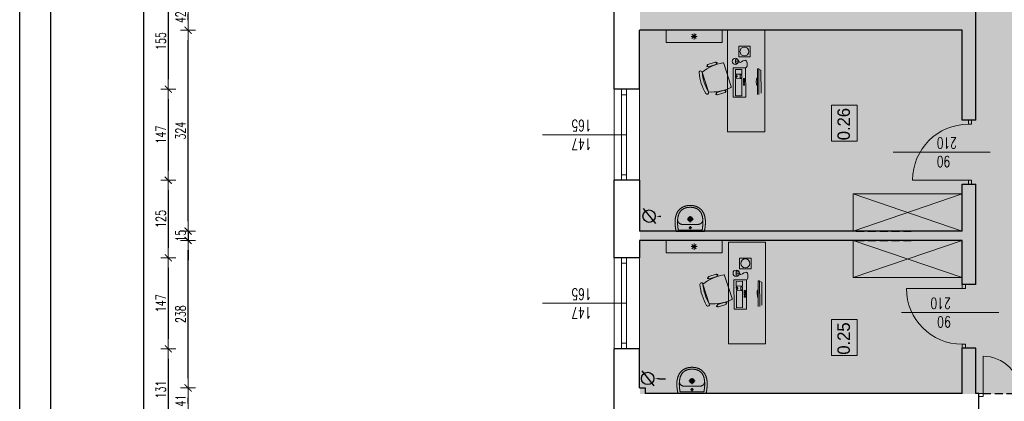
# Model space of a CAD drawing. Header units: millimetres. Extents: x -2948 to 78628, y 64669 to 215420.
# Tile 161 of 256: x 55144 to 56731, y 109740 to 110355. Entities that reach past the tile are written whole.
import ezdxf

# ---------------------------------------------------------------- set-up
doc = ezdxf.new("R2010")
doc.units = ezdxf.units.MM
doc.linetypes.add('HIDDEN', pattern=[9.525, 6.35, -3.175])
for name, color, linetype, lineweight in [('1_OPIS_OKNA', 60, 'Continuous', 13), ('a_meble', 240, 'Continuous', 5), ('meble', 3, 'Continuous', 5), ('NOWE SCIANY', 3, 'Continuous', 13), ('NOWE WYBURZENIA', 1, 'Continuous', 20), ('OPIS', 2, 'Continuous', 13), ('P_WYPOSAZENIE_SANITARNE', 4, 'Continuous', 5), ('pomiwszczenia', 95, 'Continuous', 20), ('POMOC', 1, 'Continuous', 13), ('SCIANY', 7, 'Continuous', 30), ('STOLARKA', 3, 'Continuous', 13), ('WYMIAR', 5, 'Continuous', 13), ('WYPOSAZENIE_SANITARNE', 122, 'Continuous', 5), ('ŚCIANY', 7, 'Continuous', 30)]:
    doc.layers.add(name, color=color, linetype=linetype, lineweight=lineweight)
doc.layers.add('FORMATKA', color=7, linetype='Continuous')
doc.layers.add('pomocnicza', color=4, linetype='Continuous')
doc.styles.add('style2', font='romans.shx', dxfattribs={"width": 0.7})
doc.dimstyles.new('100', dxfattribs={"dimscale": 80, "dimtxt": 0.2, "dimasz": 0.2, "dimexe": 1.25, "dimexo": 0.625, "dimgap": 0.05, "dimtad": 1, "dimdec": 0, "dimdsep": 46, "dimlunit": 6, "dimtxsty": 'style2', "dimblk1": 'TICK', "dimblk2": 'TICK', "dimsah": 1, "dimcen": 0.2, "dimse1": 1, "dimse2": 1, "dimclrd": 256, "dimclrt": 2, "dimadec": 0, "dimazin": 0, "dimtfac": 1, "dimtdec": 0, "dimtix": 1, "dimtmove": 1, "dimatfit": 0, "dimldrblk": 'DOTSMALL', "dimfxl": 1, "dimtolj": 1, "dimtzin": 0, "dimarcsym": 0})

# ---------------------------------------------------------------- blocks, each defined once
blk = doc.blocks.new('kom')
at = {"layer": 'a_meble'}
for points in [[(39.1, -14.9, -0.401573), (37.5, -14.2, -0.132972), (30.5, 21.9, -1), (28, 26.2, -0.112252), (61.8, 37, -1), (62.2, 32.1, 0.112252), (30.5, 21.9), (62.2, 32.1, -0.132972), (77.4, -1.4, -0.401573), (76.6, -2.9)], [(71.8, 23.3, 0.414214), (71, 21.7), (74.8, 9.8, 0.414214), (76.4, 9), (77.6, 9.4), (77.8, 8.5, -0.414214), (77.6, 8.1), (77.1, 7.9, -0.414214), (76.7, 8.1), (76.4, 9), (77.6, 9.4, 0.414214), (78.4, 11), (74.6, 22.9, 0.414214), (73, 23.7), (71.8, 23.3), (71.5, 24.2, -0.414214), (71.7, 24.6), (72.3, 24.8, -0.414214), (72.7, 24.6), (73, 23.7)], [(26.6, 8.9), (26.3, 9.8, -0.414214), (26.5, 10.1), (27.1, 10.3, -0.414214), (27.5, 10.1), (27.8, 9.2), (26.6, 8.9, 0.414214), (25.8, 7.3), (29.6, -4.6, 0.414214), (31.1, -5.4), (32.3, -5), (32.6, -5.9, -0.414214), (32.4, -6.3), (31.8, -6.5, -0.414214), (31.4, -6.3), (31.1, -5.4), (32.3, -5, 0.414214), (33.1, -3.5), (29.3, 8.4, 0.414214), (27.8, 9.2)], [(39, -57, -0.234116), (55, -56.9)]]:
    blk.add_lwpolyline(points, format="xyb", dxfattribs=at)
for points in [[(82.6, -68.8), (130, -68.8), (130, -8.8), (-34, -8.8), (-34, -68.8), (82.6, -68.8)], [(76.5, -2.7), (39, -14.7)], [(80.6, -26.5), (78.9, -27.3), (78.1, -29.1), (79.1, -31.4), (80.7, -33.6), (81.9, -37.8), (80.1, -39.5), (77.6, -40.3), (71.9, -40.3), (70, -39), (69.4, -36.6)], [(77.1, -25.5), (77, -21.5), (83, -21.4), (83.1, -25.3)], [(80.1, -26.4), (80, -21.4), (80.4, -26.4)], [(51.9, -36.4), (50, -36.4), (50, -34.5), (51.9, -34.5)], [(51.9, -34.5), (51.9, -36.4)], [(26.2, -57.1), (67.8, -56.9), (67.8, -59.1), (26.2, -59.3)], [(28.6, -62.8), (65.5, -62.6), (66.6, -59.2)]]:
    blk.add_lwpolyline(points, dxfattribs=at)
for points in [[(21.8, -18.1), (69.3, -17.8), (69.4, -37.8), (21.9, -38.1)], [(24.3, -21.8), (51.8, -21.7), (51.9, -31.7), (24.4, -31.8)], [(56.2, -22.9), (56.2, -24.2), (55, -24.2), (55, -22.9), (53.1, -22.9), (53.1, -21.7), (58.1, -21.6), (58.1, -22.9)], [(53.1, -31.7), (53.1, -29.2), (58.1, -29.1), (58.1, -31.6)], [(66.8, -21.6), (66.9, -31.6), (59.4, -31.6), (59.3, -21.6)], [(86.9, -45.4), (104.4, -45.4), (104.5, -26.8), (86.9, -26.8)], [(41.3, -34.5), (43.1, -34.5), (43.2, -36.4), (41.3, -36.4)], [(44.4, -36.4), (44.4, -34.5), (46.3, -34.5), (46.3, -36.4)], [(46.3, -34.5), (48.1, -34.5), (48.2, -36.4), (46.3, -36.4)], [(48.1, -34.5), (50, -34.5), (50, -36.4), (48.2, -36.4)]]:
    blk.add_lwpolyline(points, close=True, dxfattribs=at)
for centre, radius in [((80, -21.4), 5), ((95.7, -36.1), 7.23)]:
    blk.add_circle(centre, radius, dxfattribs=at)
blk = doc.blocks.new('A$C17BC5D8D')
at = {"layer": 'WYPOSAZENIE_SANITARNE'}
blk.add_line((3.8, -7.4), (3.8, -7.4), dxfattribs=at)
for points in [[(-2.2, 13.8), (-2.2, -8.9), (-2.2, -31.7), (-1.8, -31.8), (-1.3, -31.9), (-0.9, -32), (-0.5, -32), (0, -32.1), (0.4, -32.2), (0.8, -32.3), (1.3, -32.3), (1.7, -32.4), (2.2, -32.5), (2.6, -32.5), (3.1, -32.6), (3.5, -32.7), (3.9, -32.7), (4.4, -32.8), (4.8, -32.9), (5.3, -32.9), (5.7, -33), (6.1, -33), (6.6, -33.1), (7, -33.1), (7.4, -33.2), (7.8, -33.2), (8.2, -33.2), (8.7, -33.3), (9.1, -33.3), (9.5, -33.3), (9.9, -33.4), (10.4, -33.4), (10.8, -33.4), (11.2, -33.4), (11.6, -33.4), (12, -33.4), (12.5, -33.4), (12.9, -33.4), (13.3, -33.4), (13.7, -33.4), (14.2, -33.4), (14.6, -33.4), (15, -33.4), (15.4, -33.4), (15.9, -33.3), (16.3, -33.3), (16.7, -33.2), (17.1, -33.2), (17.5, -33.2), (18, -33.1), (18.4, -33.1), (18.8, -33), (19.2, -32.9), (19.6, -32.9), (20, -32.8), (20.5, -32.7), (20.9, -32.6), (21.3, -32.5), (21.7, -32.4), (22.1, -32.3), (22.5, -32.2), (22.9, -32.1), (23.3, -32), (23.7, -31.8), (24.1, -31.7), (24.5, -31.6), (24.9, -31.4), (25.3, -31.3), (25.7, -31.1), (26.1, -31), (26.5, -30.8), (26.9, -30.6), (26.9, -30.6), (27.3, -30.4), (27.7, -30.3), (28.1, -30.1), (28.5, -29.8), (28.9, -29.6), (29.2, -29.4), (29.6, -29.2), (30, -29), (30.3, -28.7), (30.7, -28.5), (31, -28.2), (31.4, -28), (31.7, -27.7), (32, -27.4), (32.3, -27.1), (32.7, -26.8), (33, -26.5), (33.3, -26.2), (33.6, -25.9), (33.9, -25.6), (34.2, -25.3), (34.4, -25), (34.7, -24.6), (35, -24.3), (35.3, -23.9), (35.5, -23.6), (35.8, -23.2), (36, -22.8), (36.3, -22.5), (36.5, -22.1), (36.7, -21.7), (36.9, -21.4), (37.1, -21), (37.3, -20.6), (37.5, -20.2), (37.7, -19.8), (37.8, -19.5), (38, -19.1), (38.1, -18.7), (38.3, -18.2), (38.4, -17.8), (38.6, -17.4), (38.7, -17), (38.8, -16.6), (38.9, -16.2), (39, -15.8), (39.1, -15.3), (39.2, -14.9), (39.3, -14.5), (39.3, -14), (39.4, -13.6), (39.5, -13.2), (39.5, -12.8), (39.6, -12.3), (39.6, -11.9), (39.7, -11.5), (39.7, -11), (39.7, -10.6), (39.8, -10.2), (39.8, -9.8), (39.8, -9.3), (39.8, -8.9), (39.8, -8.9), (39.8, -8.5), (39.8, -8.1), (39.8, -7.7), (39.7, -7.2), (39.7, -6.8), (39.7, -6.4), (39.6, -5.9), (39.6, -5.5), (39.5, -5.1), (39.5, -4.7), (39.4, -4.2), (39.3, -3.8), (39.3, -3.4), (39.2, -2.9), (39.1, -2.5), (39, -2.1), (38.9, -1.7), (38.8, -1.3), (38.7, -0.8), (38.6, -0.4), (38.4, 0), (38.3, 0.4), (38.1, 0.8), (38, 1.2), (37.8, 1.6), (37.7, 2), (37.5, 2.4), (37.3, 2.8), (37.1, 3.1), (36.9, 3.5), (36.7, 3.9), (36.5, 4.3), (36.3, 4.6), (36.3, 4.6), (36, 5), (35.8, 5.4), (35.5, 5.7), (35.3, 6.1), (35, 6.4), (34.7, 6.8), (34.4, 7.1), (34.2, 7.4), (33.9, 7.8), (33.6, 8.1), (33.3, 8.4), (33, 8.7), (32.7, 9), (32.3, 9.3), (32, 9.6), (31.7, 9.8), (31.4, 10.1), (31, 10.4), (30.7, 10.6), (30.3, 10.9), (30, 11.1), (29.6, 11.3), (29.2, 11.6), (28.9, 11.8), (28.5, 12), (28.1, 12.2), (27.7, 12.4), (27.3, 12.6), (26.9, 12.8), (26.9, 12.8), (26.5, 13), (26.1, 13.1), (25.7, 13.3), (25.3, 13.4), (24.9, 13.6), (24.5, 13.7), (24.1, 13.9), (23.7, 14), (23.3, 14.1), (22.9, 14.2), (22.5, 14.4), (22.1, 14.5), (21.7, 14.6), (21.3, 14.7), (20.9, 14.8), (20.5, 14.8), (20, 14.9), (19.6, 15), (19.2, 15.1), (18.8, 15.1), (18.4, 15.2), (18, 15.3), (17.5, 15.3), (17.1, 15.4), (16.7, 15.4), (16.3, 15.4), (15.9, 15.5), (15.4, 15.5), (15, 15.5), (14.6, 15.5), (14.2, 15.6), (13.7, 15.6), (13.3, 15.6), (12.9, 15.6), (12.5, 15.6), (12, 15.6), (11.6, 15.6), (11.2, 15.6), (10.8, 15.6), (10.4, 15.5), (9.9, 15.5), (9.5, 15.5), (9.1, 15.5), (8.7, 15.4), (8.2, 15.4), (7.8, 15.4), (7.4, 15.3), (7, 15.3), (6.6, 15.2), (6.6, 15.2), (6.1, 15.2), (5.7, 15.1), (5.3, 15.1), (4.8, 15), (4.4, 14.9), (3.9, 14.9), (3.5, 14.8), (3.1, 14.8), (2.6, 14.7), (2.2, 14.6), (1.7, 14.6), (1.3, 14.5), (0.8, 14.4), (0.4, 14.3), (0, 14.3), (-0.5, 14.2), (-0.9, 14.1), (-1.3, 14), (-1.8, 13.9)], [(36.8, -8.9), (36.8, -8.4), (36.8, -8), (36.8, -7.5), (36.7, -7), (36.7, -6.6), (36.7, -6.1), (36.6, -5.7), (36.6, -5.2), (36.5, -4.8), (36.4, -4.4), (36.4, -4), (36.3, -3.6), (36.2, -3.2), (36.1, -2.8), (36, -2.4), (35.9, -2), (35.8, -1.6), (35.7, -1.3), (35.6, -0.9), (35.5, -0.5), (35.3, -0.2), (35.2, 0.2), (35.1, 0.5), (34.9, 0.8), (34.8, 1.1), (34.6, 1.5), (34.5, 1.8), (34.3, 2.1), (34.1, 2.4), (33.9, 2.7), (33.8, 3), (33.6, 3.2), (33.4, 3.5), (33.2, 3.8), (33, 4.1), (32.8, 4.3), (32.6, 4.6), (32.4, 4.8), (32.2, 5.1), (32, 5.3), (31.7, 5.5), (31.5, 5.8), (31.3, 6), (31, 6.2), (30.8, 6.4), (30.6, 6.6), (30.3, 6.8), (30.1, 7), (29.8, 7.2), (29.5, 7.4), (29.3, 7.6), (29, 7.7), (28.8, 7.9), (28.5, 8.1), (28.2, 8.2), (27.9, 8.4), (27.7, 8.5), (27.4, 8.7), (27.1, 8.8), (26.8, 9), (26.5, 9.1), (26.2, 9.2), (25.9, 9.4), (25.6, 9.5), (25.3, 9.6), (25, 9.7), (24.7, 9.8), (24.4, 9.9), (24.1, 10), (23.8, 10.1), (23.4, 10.2), (23.1, 10.3), (22.8, 10.4), (22.5, 10.5), (22.2, 10.6), (21.8, 10.6), (21.5, 10.7), (21.2, 10.8), (20.8, 10.8), (20.5, 10.9), (20.2, 11), (19.8, 11), (19.5, 11.1), (19.2, 11.1), (18.8, 11.2), (18.5, 11.2), (18.1, 11.3), (17.8, 11.3), (17.5, 11.3), (17.1, 11.4), (16.8, 11.4), (16.4, 11.4), (16.1, 11.4), (15.7, 11.4), (15.4, 11.5), (15, 11.5), (14.7, 11.5), (14.3, 11.5), (14, 11.5), (13.6, 11.5), (13.3, 11.5), (12.9, 11.5), (12.6, 11.5), (12.2, 11.5), (11.9, 11.5), (11.5, 11.5), (11.2, 11.5), (10.8, 11.5), (10.5, 11.5), (10.1, 11.4), (9.8, 11.4), (9.4, 11.4), (9.1, 11.4), (8.7, 11.4), (8.4, 11.3), (8, 11.3), (7.7, 11.3), (7.3, 11.2), (7, 11.2), (6.6, 11.2), (6.3, 11.2), (5.9, 11.1), (5.6, 11.1), (5.3, 11), (4.9, 11), (4.6, 11), (4.3, 10.9), (3.9, 10.9), (3.6, 10.8), (3.3, 10.8), (2.9, 10.8), (2.6, 10.7), (2.3, 10.7), (2, 10.6), (1.6, 10.6), (1.3, 10.5), (1.3, 10.5), (0.8, 10.3), (0.4, 10), (0.1, 9.5), (0, 8.9), (0, -8.9), (0, -26.8), (0.1, -27.4), (0.4, -27.8), (0.8, -28.2), (1.3, -28.4), (1.6, -28.4), (2, -28.5), (2.3, -28.5), (2.6, -28.6), (2.9, -28.6), (3.3, -28.7), (3.6, -28.7), (3.9, -28.7), (4.3, -28.8), (4.6, -28.8), (4.9, -28.9), (5.3, -28.9), (5.6, -28.9), (5.9, -29), (6.3, -29), (6.6, -29), (7, -29.1), (7.3, -29.1), (7.7, -29.1), (8, -29.2), (8.4, -29.2), (8.7, -29.2), (9.1, -29.2), (9.4, -29.3), (9.8, -29.3), (10.1, -29.3), (10.5, -29.3), (10.8, -29.3), (11.2, -29.3), (11.5, -29.3), (11.9, -29.4), (12.2, -29.4), (12.6, -29.4), (12.9, -29.4), (13.3, -29.4), (13.6, -29.4), (14, -29.4), (14.3, -29.4), (14.7, -29.3), (15, -29.3), (15.4, -29.3), (15.7, -29.3), (16.1, -29.3), (16.4, -29.3), (16.8, -29.2), (17.1, -29.2), (17.5, -29.2), (17.8, -29.1), (18.1, -29.1), (18.5, -29.1), (18.8, -29), (19.2, -29), (19.5, -28.9), (19.8, -28.9), (20.2, -28.8), (20.5, -28.8), (20.8, -28.7), (21.2, -28.6), (21.5, -28.6), (21.8, -28.5), (22.2, -28.4), (22.5, -28.3), (22.8, -28.3), (23.1, -28.2), (23.4, -28.1), (23.8, -28), (24.1, -27.9), (24.4, -27.8), (24.7, -27.7), (25, -27.6), (25.3, -27.5), (25.6, -27.3), (25.9, -27.2), (26.2, -27.1), (26.5, -27), (26.8, -26.8), (27.1, -26.7), (27.4, -26.5), (27.7, -26.4), (27.9, -26.2), (28.2, -26.1), (28.5, -25.9), (28.8, -25.8), (29, -25.6), (29.3, -25.4), (29.5, -25.2), (29.8, -25), (30.1, -24.9), (30.3, -24.7), (30.6, -24.5), (30.8, -24.3), (31, -24), (31.3, -23.8), (31.5, -23.6), (31.7, -23.4), (32, -23.1), (32.2, -22.9), (32.4, -22.7), (32.6, -22.4), (32.8, -22.2), (33, -21.9), (33.2, -21.6), (33.4, -21.4), (33.6, -21.1), (33.8, -20.8), (33.9, -20.5), (34.1, -20.2), (34.3, -19.9), (34.5, -19.6), (34.6, -19.3), (34.8, -19), (34.9, -18.7), (35.1, -18.3), (35.2, -18), (35.3, -17.7), (35.5, -17.3), (35.6, -17), (35.7, -16.6), (35.8, -16.2), (35.9, -15.9), (36, -15.5), (36.1, -15.1), (36.2, -14.7), (36.3, -14.3), (36.4, -13.9), (36.4, -13.5), (36.5, -13), (36.6, -12.6), (36.6, -12.2), (36.7, -11.7), (36.7, -11.3), (36.7, -10.8), (36.8, -10.4), (36.8, -9.9), (36.8, -9.4), (36.8, -8.9)], [(3.8, -7.4), (3.8, -7.4), (3.8, -7.4), (3.8, -7.4), (3.7, -7.4), (3.7, -7.4), (3.7, -7.4), (3.7, -7.4), (3.6, -7.4), (3.6, -7.4), (3.6, -7.4), (3.6, -7.4), (3.6, -7.4), (3.5, -7.5), (3.5, -7.5), (3.5, -7.5), (3.5, -7.5), (3.5, -7.5), (3.4, -7.5), (3.4, -7.5), (3.4, -7.5), (3.4, -7.5), (3.4, -7.5), (3.3, -7.5), (3.3, -7.5), (3.3, -7.5), (3.3, -7.5), (3.3, -7.5), (3.2, -7.5), (3.2, -7.6), (3.2, -7.6), (3.2, -7.6), (3.2, -7.6), (3.1, -7.6), (3.1, -7.6), (3.1, -7.6), (3.1, -7.6), (3.1, -7.6), (3, -7.6), (3, -7.6), (3, -7.7), (3, -7.7), (3, -7.7), (3, -7.7), (2.9, -7.7), (2.9, -7.7), (2.9, -7.7), (2.9, -7.7), (2.9, -7.8), (2.9, -7.8), (2.8, -7.8), (2.8, -7.8), (2.8, -7.8), (2.8, -7.8), (2.8, -7.8), (2.8, -7.9), (2.7, -7.9), (2.7, -7.9), (2.7, -7.9), (2.7, -7.9), (2.7, -7.9), (2.7, -8), (2.7, -8), (2.6, -8), (2.6, -8), (2.6, -8), (2.6, -8), (2.6, -8.1), (2.6, -8.1), (2.6, -8.1), (2.6, -8.1), (2.5, -8.1), (2.5, -8.1), (2.5, -8.2), (2.5, -8.2), (2.5, -8.2), (2.5, -8.2), (2.5, -8.2), (2.5, -8.2), (2.5, -8.3), (2.5, -8.3), (2.4, -8.3), (2.4, -8.3), (2.4, -8.3), (2.4, -8.4), (2.4, -8.4), (2.4, -8.4), (2.4, -8.4), (2.4, -8.4), (2.4, -8.5), (2.4, -8.5), (2.4, -8.5), (2.4, -8.5), (2.4, -8.5), (2.4, -8.6), (2.3, -8.6), (2.3, -8.6), (2.3, -8.6), (2.3, -8.7), (2.3, -8.7), (2.3, -8.7), (2.3, -8.7), (2.3, -8.7), (2.3, -8.8), (2.3, -8.8), (2.3, -8.8), (2.3, -8.8), (2.3, -8.8), (2.3, -8.9), (2.3, -8.9), (2.3, -8.9), (2.3, -8.9), (2.3, -8.9), (2.3, -9), (2.3, -9), (2.3, -9), (2.3, -9), (2.3, -9.1), (2.3, -9.1), (2.3, -9.1), (2.3, -9.1), (2.3, -9.1), (2.3, -9.2), (2.3, -9.2), (2.3, -9.2), (2.3, -9.2), (2.3, -9.2), (2.3, -9.3), (2.4, -9.3), (2.4, -9.3), (2.4, -9.3), (2.4, -9.3), (2.4, -9.4), (2.4, -9.4), (2.4, -9.4), (2.4, -9.4), (2.4, -9.4), (2.4, -9.5), (2.4, -9.5), (2.4, -9.5), (2.4, -9.5), (2.4, -9.5), (2.5, -9.6), (2.5, -9.6), (2.5, -9.6), (2.5, -9.6), (2.5, -9.6), (2.5, -9.7), (2.5, -9.7), (2.5, -9.7), (2.5, -9.7), (2.5, -9.7), (2.6, -9.7), (2.6, -9.8), (2.6, -9.8), (2.6, -9.8), (2.6, -9.8), (2.6, -9.8), (2.6, -9.9), (2.6, -9.9), (2.7, -9.9), (2.7, -9.9), (2.7, -9.9), (2.7, -9.9), (2.7, -9.9), (2.7, -10), (2.7, -10), (2.8, -10), (2.8, -10), (2.8, -10), (2.8, -10), (2.8, -10.1), (2.8, -10.1), (2.9, -10.1), (2.9, -10.1), (2.9, -10.1), (2.9, -10.1), (2.9, -10.1), (2.9, -10.1), (3, -10.2), (3, -10.2), (3, -10.2), (3, -10.2), (3, -10.2), (3, -10.2), (3.1, -10.2), (3.1, -10.2), (3.1, -10.2), (3.1, -10.3), (3.1, -10.3), (3.2, -10.3), (3.2, -10.3), (3.2, -10.3), (3.2, -10.3), (3.2, -10.3), (3.3, -10.3), (3.3, -10.3), (3.3, -10.3), (3.3, -10.3), (3.3, -10.3), (3.4, -10.4), (3.4, -10.4), (3.4, -10.4), (3.4, -10.4), (3.4, -10.4), (3.5, -10.4), (3.5, -10.4), (3.5, -10.4), (3.5, -10.4), (3.5, -10.4), (3.6, -10.4), (3.6, -10.4), (3.6, -10.4), (3.6, -10.4), (3.6, -10.4), (3.7, -10.4), (3.7, -10.4), (3.7, -10.4), (3.7, -10.4), (3.7, -10.4), (3.8, -10.4), (3.8, -10.4), (3.8, -10.4), (3.8, -10.4), (3.9, -10.4), (3.9, -10.4), (3.9, -10.4), (3.9, -10.4), (3.9, -10.4), (4, -10.4), (4, -10.4), (4, -10.4), (4, -10.4), (4, -10.4), (4.1, -10.4), (4.1, -10.4), (4.1, -10.4), (4.1, -10.4), (4.1, -10.4), (4.2, -10.4), (4.2, -10.4), (4.2, -10.4), (4.2, -10.4), (4.2, -10.4), (4.3, -10.4), (4.3, -10.3), (4.3, -10.3), (4.3, -10.3), (4.3, -10.3), (4.4, -10.3), (4.4, -10.3), (4.4, -10.3), (4.4, -10.3), (4.4, -10.3), (4.5, -10.3), (4.5, -10.3), (4.5, -10.3), (4.5, -10.2), (4.5, -10.2), (4.6, -10.2), (4.6, -10.2), (4.6, -10.2), (4.6, -10.2), (4.6, -10.2), (4.7, -10.2), (4.7, -10.2), (4.7, -10.1), (4.7, -10.1), (4.7, -10.1), (4.7, -10.1), (4.8, -10.1), (4.8, -10.1), (4.8, -10.1), (4.8, -10.1), (4.8, -10), (4.8, -10), (4.8, -10), (4.9, -10), (4.9, -10), (4.9, -10), (4.9, -10), (4.9, -9.9), (4.9, -9.9), (5, -9.9), (5, -9.9), (5, -9.9), (5, -9.9), (5, -9.8), (5, -9.8), (5, -9.8), (5, -9.8), (5.1, -9.8), (5.1, -9.8), (5.1, -9.7), (5.1, -9.7), (5.1, -9.7), (5.1, -9.7), (5.1, -9.7), (5.1, -9.6), (5.1, -9.6), (5.2, -9.6), (5.2, -9.6), (5.2, -9.6), (5.2, -9.5), (5.2, -9.5), (5.2, -9.5), (5.2, -9.5), (5.2, -9.5), (5.2, -9.4), (5.2, -9.4), (5.2, -9.4), (5.2, -9.4), (5.2, -9.4), (5.3, -9.3), (5.3, -9.3), (5.3, -9.3), (5.3, -9.3), (5.3, -9.3), (5.3, -9.2), (5.3, -9.2), (5.3, -9.2), (5.3, -9.2), (5.3, -9.2), (5.3, -9.1), (5.3, -9.1), (5.3, -9.1), (5.3, -9.1), (5.3, -9.1), (5.3, -9), (5.3, -9), (5.3, -9), (5.3, -9), (5.3, -8.9), (5.3, -8.9), (5.3, -8.9), (5.3, -8.9), (5.3, -8.9), (5.3, -8.8), (5.3, -8.8), (5.3, -8.8), (5.3, -8.8), (5.3, -8.8), (5.3, -8.7), (5.3, -8.7), (5.3, -8.7), (5.3, -8.7), (5.3, -8.7), (5.3, -8.6), (5.3, -8.6), (5.3, -8.6), (5.3, -8.6), (5.3, -8.6), (5.3, -8.5), (5.3, -8.5), (5.2, -8.5), (5.2, -8.5), (5.2, -8.4), (5.2, -8.4), (5.2, -8.4), (5.2, -8.4), (5.2, -8.4), (5.2, -8.3), (5.2, -8.3), (5.2, -8.3), (5.2, -8.3), (5.2, -8.3), (5.2, -8.3), (5.1, -8.2), (5.1, -8.2), (5.1, -8.2), (5.1, -8.2), (5.1, -8.2), (5.1, -8.1), (5.1, -8.1), (5.1, -8.1), (5.1, -8.1), (5, -8.1), (5, -8.1), (5, -8), (5, -8), (5, -8), (5, -8), (5, -8), (5, -8), (4.9, -7.9), (4.9, -7.9), (4.9, -7.9), (4.9, -7.9), (4.9, -7.9), (4.9, -7.9), (4.9, -7.8), (4.8, -7.8), (4.8, -7.8), (4.8, -7.8), (4.8, -7.8), (4.8, -7.8), (4.8, -7.8), (4.7, -7.7), (4.7, -7.7), (4.7, -7.7), (4.7, -7.7), (4.7, -7.7), (4.7, -7.7), (4.6, -7.7), (4.6, -7.7), (4.6, -7.7), (4.6, -7.6), (4.6, -7.6), (4.5, -7.6), (4.5, -7.6), (4.5, -7.6), (4.5, -7.6), (4.5, -7.6), (4.5, -7.6), (4.4, -7.6), (4.4, -7.6), (4.4, -7.5), (4.4, -7.5), (4.4, -7.5), (4.3, -7.5), (4.3, -7.5), (4.3, -7.5), (4.3, -7.5), (4.3, -7.5), (4.2, -7.5), (4.2, -7.5), (4.2, -7.5), (4.2, -7.5), (4.2, -7.5), (4.1, -7.5), (4.1, -7.5), (4.1, -7.5), (4.1, -7.4), (4, -7.4), (4, -7.4), (4, -7.4), (4, -7.4), (4, -7.4), (3.9, -7.4), (3.9, -7.4), (3.9, -7.4), (3.9, -7.4), (3.9, -7.4), (3.8, -7.4), (3.8, -7.4)], [(17.9, -5.3), (18.2, -5.3), (18.6, -5.4), (18.9, -5.4), (19.2, -5.5), (19.5, -5.7), (19.7, -5.8), (20, -5.9), (20.2, -6.1), (20.4, -6.3), (20.6, -6.5), (20.8, -6.7), (20.9, -7), (21.1, -7.2), (21.2, -7.4), (21.3, -7.7), (21.3, -8), (21.4, -8.2), (21.4, -8.5), (21.5, -8.8), (21.5, -9.1), (21.4, -9.3), (21.4, -9.6), (21.3, -9.9), (21.3, -10.2), (21.2, -10.4), (21.1, -10.7), (20.9, -10.9), (20.8, -11.1), (20.6, -11.3), (20.4, -11.6), (20.2, -11.7), (20, -11.9), (19.7, -12.1), (19.5, -12.2), (19.2, -12.3), (18.9, -12.4), (18.6, -12.5), (18.2, -12.5), (17.9, -12.5), (17.5, -12.5), (17.2, -12.5), (16.8, -12.4), (16.5, -12.3), (16.3, -12.2), (16, -12.1), (15.7, -11.9), (15.5, -11.7), (15.3, -11.6), (15.1, -11.3), (14.9, -11.1), (14.8, -10.9), (14.7, -10.7), (14.5, -10.4), (14.5, -10.2), (14.4, -9.9), (14.3, -9.6), (14.3, -9.3), (14.3, -9.1), (14.3, -8.8), (14.3, -8.5), (14.3, -8.2), (14.4, -8), (14.5, -7.7), (14.5, -7.4), (14.7, -7.2), (14.8, -7), (14.9, -6.7), (15.1, -6.5), (15.3, -6.3), (15.5, -6.1), (15.7, -5.9), (16, -5.8), (16.3, -5.7), (16.5, -5.5), (16.8, -5.4), (17.2, -5.4), (17.5, -5.3), (17.9, -5.3)], [(17.9, -6.6), (18.2, -6.6), (18.6, -6.7), (18.9, -6.8), (19.1, -7), (19.4, -7.1), (19.6, -7.3), (19.8, -7.6), (19.9, -7.8), (20, -8.1), (20.1, -8.4), (20.1, -8.6), (20.2, -8.9), (20.1, -9.2), (20.1, -9.5), (20, -9.8), (19.9, -10), (19.8, -10.3), (19.6, -10.5), (19.4, -10.7), (19.1, -10.9), (18.9, -11), (18.6, -11.1), (18.2, -11.2), (17.9, -11.2), (17.5, -11.2), (17.2, -11.1), (16.9, -11), (16.6, -10.9), (16.3, -10.7), (16.1, -10.5), (16, -10.3), (15.8, -10), (15.7, -9.8), (15.6, -9.5), (15.6, -9.2), (15.6, -8.9), (15.6, -8.6), (15.6, -8.4), (15.7, -8.1), (15.8, -7.8), (16, -7.6), (16.1, -7.3), (16.3, -7.1), (16.6, -7), (16.9, -6.8), (17.2, -6.7), (17.5, -6.6), (17.9, -6.6)]]:
    blk.add_lwpolyline(points, close=True, dxfattribs=at)
for points in [[(16.9, 11.4), (16.6, 11.4), (16.3, 11.4), (15.9, 11.4), (15.6, 11.3), (15.3, 11.3), (14.9, 11.2), (14.6, 11.1), (14.3, 11), (13.9, 10.9), (13.6, 10.7), (13.3, 10.5), (12.9, 10.3), (12.6, 10.1), (12.3, 9.9), (12, 9.6), (11.7, 9.4), (11.4, 9.1), (11.1, 8.8), (10.9, 8.5), (10.6, 8.2), (10.4, 7.8), (10.2, 7.4), (10, 7.1), (9.8, 6.7), (9.7, 6.3), (9.5, 5.8), (9.4, 5.4), (9.4, 4.9), (9.3, 4.5), (9.3, 4)], [(9.3, 4), (9.3, -8.9), (9.3, -21.8)], [(6.3, -8.9), (1.5, -8.9)], [(3.8, -11.4), (3.8, -6.5)], [(22.5, -8.9), (12.5, -8.9)], [(17.9, -3.8), (17.9, -14)], [(9.3, -21.8), (9.3, -22.3), (9.4, -22.8), (9.4, -23.2), (9.5, -23.7), (9.7, -24.1), (9.8, -24.5), (10, -24.9), (10.2, -25.3), (10.4, -25.7), (10.6, -26), (10.9, -26.3), (11.1, -26.7), (11.4, -27), (11.7, -27.2), (12, -27.5), (12.3, -27.7), (12.6, -28), (12.9, -28.2), (13.3, -28.4), (13.6, -28.5), (13.9, -28.7), (14.3, -28.8), (14.6, -29), (14.9, -29.1), (15.3, -29.1), (15.6, -29.2), (15.9, -29.2), (16.3, -29.2), (16.6, -29.2), (16.9, -29.2)]]:
    blk.add_lwpolyline(points, dxfattribs=at)
blk = doc.blocks.new('TICK')
at = {"color": 5}
for p, q in [((-1, 0), (1, 0)), ((0, -0.75), (0, 0.75))]:
    blk.add_line(p, q, dxfattribs=at)
at = {"const_width": 0.1}
blk.add_lwpolyline([(-0.354, -0.354), (0.354, 0.354)], dxfattribs=at)
blk = doc.blocks.new('*D1442')
at = {"layer": 'Defpoints', "color": 0, "ltscale": 2, "transparency": 16777216}
for p in [(56070.6, 110398.3), (55383.6, 110243.3), (56070.6, 110243.3)]:
    blk.add_point(p, dxfattribs=at)
at = {"layer": 'WYMIAR', "lineweight": -2, "ltscale": 2, "transparency": 16777216}
blk.add_line((55383.6, 110382.3), (55383.6, 110259.3), dxfattribs=at)
at = {"layer": 'WYMIAR', "lineweight": -2, "ltscale": 2, "transparency": 16777216, "xscale": 16, "yscale": 16, "zscale": 16}
for p, rotation in [((55383.6, 110398.3), 90), ((55383.6, 110243.3), 270)]:
    blk.add_blockref('TICK', p, dxfattribs=dict(at, rotation=rotation))
at = {"layer": 'WYMIAR', "color": 2, "ltscale": 2, "transparency": 16777216, "insert": (55371.6, 110320.8), "char_height": 16, "attachment_point": 5, "rotation": 90, "style": 'style2'}
blk.add_mtext('\\A1;155', dxfattribs=at)
blk = doc.blocks.new('_DotSmall')
at = {"layer": 'OPIS', "color": 0, "const_width": 0.5}
blk.add_lwpolyline([(-0.0625, 0, 1), (0.0625, 0, 1)], format="xyb", close=True, dxfattribs=at)
blk = doc.blocks.new('*D1443')
at = {"layer": 'Defpoints', "color": 0, "ltscale": 2, "transparency": 16777216}
for p in [(56070.6, 110243.3), (55383.6, 110096.3), (56070.6, 110096.3)]:
    blk.add_point(p, dxfattribs=at)
at = {"layer": 'WYMIAR', "lineweight": -2, "ltscale": 2, "transparency": 16777216}
blk.add_line((55383.6, 110227.3), (55383.6, 110112.3), dxfattribs=at)
at = {"layer": 'WYMIAR', "lineweight": -2, "ltscale": 2, "transparency": 16777216, "xscale": 16, "yscale": 16, "zscale": 16}
for p, rotation in [((55383.6, 110243.3), 90), ((55383.6, 110096.3), 270)]:
    blk.add_blockref('TICK', p, dxfattribs=dict(at, rotation=rotation))
at = {"layer": 'WYMIAR', "color": 2, "ltscale": 2, "transparency": 16777216, "insert": (55371.6, 110169.8), "char_height": 16, "attachment_point": 5, "rotation": 90, "style": 'style2'}
blk.add_mtext('\\A1;147', dxfattribs=at)
blk = doc.blocks.new('*D1444')
at = {"layer": 'Defpoints', "color": 0, "ltscale": 2, "transparency": 16777216}
for p in [(56070.6, 110096.3), (55383.6, 109971.3), (56067.6, 109971.3)]:
    blk.add_point(p, dxfattribs=at)
at = {"layer": 'WYMIAR', "lineweight": -2, "ltscale": 2, "transparency": 16777216}
blk.add_line((55383.6, 110080.3), (55383.6, 109987.3), dxfattribs=at)
at = {"layer": 'WYMIAR', "lineweight": -2, "ltscale": 2, "transparency": 16777216, "xscale": 16, "yscale": 16, "zscale": 16}
for p, rotation in [((55383.6, 110096.3), 90), ((55383.6, 109971.3), 270)]:
    blk.add_blockref('TICK', p, dxfattribs=dict(at, rotation=rotation))
at = {"layer": 'WYMIAR', "color": 2, "ltscale": 2, "transparency": 16777216, "insert": (55371.6, 110033.8), "char_height": 16, "attachment_point": 5, "rotation": 90, "style": 'style2'}
blk.add_mtext('\\A1;125', dxfattribs=at)
blk = doc.blocks.new('*D1445')
at = {"layer": 'Defpoints', "color": 0, "ltscale": 2, "transparency": 16777216}
for p in [(56067.6, 109971.3), (55383.6, 109824.3), (56063.2, 109824.3)]:
    blk.add_point(p, dxfattribs=at)
at = {"layer": 'WYMIAR', "lineweight": -2, "ltscale": 2, "transparency": 16777216}
blk.add_line((55383.6, 109955.3), (55383.6, 109840.3), dxfattribs=at)
at = {"layer": 'WYMIAR', "lineweight": -2, "ltscale": 2, "transparency": 16777216, "xscale": 16, "yscale": 16, "zscale": 16}
for p, rotation in [((55383.6, 109971.3), 90), ((55383.6, 109824.3), 270)]:
    blk.add_blockref('TICK', p, dxfattribs=dict(at, rotation=rotation))
at = {"layer": 'WYMIAR', "color": 2, "ltscale": 2, "transparency": 16777216, "insert": (55371.6, 109897.8), "char_height": 16, "attachment_point": 5, "rotation": 90, "style": 'style2'}
blk.add_mtext('\\A1;147', dxfattribs=at)
blk = doc.blocks.new('*D1446')
at = {"layer": 'Defpoints', "color": 0, "ltscale": 2, "transparency": 16777216}
for p in [(56063.2, 109824.3), (55383.6, 109693.3), (56043.1, 109693.3)]:
    blk.add_point(p, dxfattribs=at)
at = {"layer": 'WYMIAR', "lineweight": -2, "ltscale": 2, "transparency": 16777216}
blk.add_line((55383.6, 109808.3), (55383.6, 109709.3), dxfattribs=at)
at = {"layer": 'WYMIAR', "lineweight": -2, "ltscale": 2, "transparency": 16777216, "xscale": 16, "yscale": 16, "zscale": 16}
for p, rotation in [((55383.6, 109824.3), 90), ((55383.6, 109693.3), 270)]:
    blk.add_blockref('TICK', p, dxfattribs=dict(at, rotation=rotation))
at = {"layer": 'WYMIAR', "color": 2, "ltscale": 2, "transparency": 16777216, "insert": (55371.6, 109758.8), "char_height": 16, "attachment_point": 5, "rotation": 90, "style": 'style2'}
blk.add_mtext('\\A1;131', dxfattribs=at)
blk = doc.blocks.new('*D1582')
at = {"layer": 'Defpoints', "color": 0, "ltscale": 2, "transparency": 16777216}
for p in [(55344.4, 110970.3), (56086.3, 110970.3), (56086.4, 101303.3)]:
    blk.add_point(p, dxfattribs=at)
at = {"layer": 'WYMIAR', "lineweight": -2, "ltscale": 2, "transparency": 16777216}
blk.add_line((55344.4, 101319.3), (55344.4, 110954.3), dxfattribs=at)
at = {"layer": 'WYMIAR', "lineweight": -2, "ltscale": 2, "transparency": 16777216, "xscale": 16, "yscale": 16, "zscale": 16}
for p, rotation in [((55344.4, 110970.3), 90.00020786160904), ((55344.4, 101303.3), 270.0002078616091)]:
    blk.add_blockref('TICK', p, dxfattribs=dict(at, rotation=rotation))
at = {"layer": 'WYMIAR', "color": 2, "ltscale": 2, "transparency": 16777216, "insert": (55331.9, 106136.8), "char_height": 16, "attachment_point": 5, "rotation": 90.0002, "style": 'style2'}
blk.add_mtext('\\A1;9\xa0667', dxfattribs=at)
blk = doc.blocks.new('*D1499')
at = {"layer": 'Defpoints', "color": 0, "ltscale": 2, "transparency": 16777216}
for p in [(55415.5, 109761.3), (56153.7, 109761.3), (56153.7, 109720.3)]:
    blk.add_point(p, dxfattribs=at)
at = {"layer": 'WYMIAR', "lineweight": -2, "ltscale": 2, "transparency": 16777216}
blk.add_line((55415.5, 109736.3), (55415.5, 109745.3), dxfattribs=at)
at = {"layer": 'WYMIAR', "lineweight": -2, "ltscale": 2, "transparency": 16777216, "xscale": 16, "yscale": 16, "zscale": 16}
for p, rotation in [((55415.5, 109761.3), 90), ((55415.5, 109720.3), 270)]:
    blk.add_blockref('TICK', p, dxfattribs=dict(at, rotation=rotation))
at = {"layer": 'WYMIAR', "color": 2, "ltscale": 2, "transparency": 16777216, "insert": (55403.5, 109740.8), "char_height": 16, "attachment_point": 5, "rotation": 90, "style": 'style2'}
blk.add_mtext('\\A1;41', dxfattribs=at)
blk = doc.blocks.new('*D1500')
at = {"layer": 'Defpoints', "color": 0, "ltscale": 2, "transparency": 16777216}
for p in [(55415.5, 109999.3), (56152.4, 109999.3), (56152.4, 109761.3)]:
    blk.add_point(p, dxfattribs=at)
at = {"layer": 'WYMIAR', "lineweight": -2, "ltscale": 2, "transparency": 16777216}
blk.add_line((55415.5, 109777.3), (55415.5, 109983.3), dxfattribs=at)
at = {"layer": 'WYMIAR', "lineweight": -2, "ltscale": 2, "transparency": 16777216, "xscale": 16, "yscale": 16, "zscale": 16}
for p, rotation in [((55415.5, 109999.3), 90), ((55415.5, 109761.3), 270)]:
    blk.add_blockref('TICK', p, dxfattribs=dict(at, rotation=rotation))
at = {"layer": 'WYMIAR', "color": 2, "ltscale": 2, "transparency": 16777216, "insert": (55403.5, 109880.3), "char_height": 16, "attachment_point": 5, "rotation": 90, "style": 'style2'}
blk.add_mtext('\\A1;238', dxfattribs=at)
blk = doc.blocks.new('*D1501')
at = {"layer": 'Defpoints', "color": 0, "ltscale": 2, "transparency": 16777216}
for p in [(56153.7, 110014.3), (55415.5, 109999.3), (56153.7, 109999.3)]:
    blk.add_point(p, dxfattribs=at)
at = {"layer": 'WYMIAR', "lineweight": -2, "ltscale": 2, "transparency": 16777216}
for p, q in [((55415.5, 110030.3), (55415.5, 110046.3)), ((55415.5, 110014.3), (55415.5, 109999.3)), ((55415.5, 109983.3), (55415.5, 109967.3))]:
    blk.add_line(p, q, dxfattribs=at)
at = {"layer": 'WYMIAR', "lineweight": -2, "ltscale": 2, "transparency": 16777216, "xscale": 16, "yscale": 16, "zscale": 16}
for p, rotation in [((55415.5, 110014.3), 270), ((55415.5, 109999.3), 90)]:
    blk.add_blockref('TICK', p, dxfattribs=dict(at, rotation=rotation))
at = {"layer": 'WYMIAR', "color": 2, "ltscale": 2, "transparency": 16777216, "insert": (55403.5, 110006.8), "char_height": 16, "attachment_point": 5, "rotation": 90, "style": 'style2'}
blk.add_mtext('\\A1;15', dxfattribs=at)
blk = doc.blocks.new('*D1502')
at = {"layer": 'Defpoints', "color": 0, "ltscale": 2, "transparency": 16777216}
for p in [(55415.5, 110338.3), (56153.7, 110338.3), (56153.7, 110014.3)]:
    blk.add_point(p, dxfattribs=at)
at = {"layer": 'WYMIAR', "lineweight": -2, "ltscale": 2, "transparency": 16777216}
blk.add_line((55415.5, 110030.3), (55415.5, 110322.3), dxfattribs=at)
at = {"layer": 'WYMIAR', "lineweight": -2, "ltscale": 2, "transparency": 16777216, "xscale": 16, "yscale": 16, "zscale": 16}
for p, rotation in [((55415.5, 110338.3), 90), ((55415.5, 110014.3), 270)]:
    blk.add_blockref('TICK', p, dxfattribs=dict(at, rotation=rotation))
at = {"layer": 'WYMIAR', "color": 2, "ltscale": 2, "transparency": 16777216, "insert": (55403.5, 110176.3), "char_height": 16, "attachment_point": 5, "rotation": 90, "style": 'style2'}
blk.add_mtext('\\A1;324', dxfattribs=at)
blk = doc.blocks.new('*D1503')
at = {"layer": 'Defpoints', "color": 0, "ltscale": 2, "transparency": 16777216}
for p in [(55415.5, 110380.3), (56153.7, 110380.3), (56153.7, 110338.3)]:
    blk.add_point(p, dxfattribs=at)
at = {"layer": 'WYMIAR', "lineweight": -2, "ltscale": 2, "transparency": 16777216}
blk.add_line((55415.5, 110354.3), (55415.5, 110364.3), dxfattribs=at)
at = {"layer": 'WYMIAR', "lineweight": -2, "ltscale": 2, "transparency": 16777216, "xscale": 16, "yscale": 16, "zscale": 16}
for p, rotation in [((55415.5, 110380.3), 90), ((55415.5, 110338.3), 270)]:
    blk.add_blockref('TICK', p, dxfattribs=dict(at, rotation=rotation))
at = {"layer": 'WYMIAR', "color": 2, "ltscale": 2, "transparency": 16777216, "insert": (55403.5, 110359.3), "char_height": 16, "attachment_point": 5, "rotation": 90, "style": 'style2'}
blk.add_mtext('\\A1;42', dxfattribs=at)

msp = doc.modelspace()

# ---------------------------------------------------------------- hatches: boundary and pattern name
at = {"layer": 'NOWE WYBURZENIA', "true_color": 0xafd9aa, "transparency": 33554585}
h = msp.add_hatch(color=9, dxfattribs=at)
h.dxf.hatch_style = 1
h.paths.add_polyline_path([(56144.1, 110934.7), (56144.1, 109751.4), (57305.1, 109751.4), (57305.1, 110934.7)])

# ---------------------------------------------------------------- linework, layer by layer
for p, q in [((56149, 110050.5), (56168.8, 110026.3)), ((56146.7, 109788.8), (56166.4, 109764.5)), ((56175.3, 109776.2), (56185.2, 109776.2))]:
    msp.add_line(p, q)
for centre in [(56158.6, 110038.4), (56156.3, 109776.6)]:
    msp.add_circle(centre, 10)
for points in [[(56177.6, 110036.7), (56177.6, 110039.3), (56169.8, 110038)], [(56175.3, 109774.9), (56175.3, 109777.5), (56167.4, 109776.2)]]:
    msp.add_solid(points)
at = {"layer": '1_OPIS_OKNA'}
for p, q in [((56122.3, 110169.8), (55986.8, 110169.8)), ((56122.3, 109897.8), (55986.8, 109897.8))]:
    msp.add_line(p, q, dxfattribs=at)
at = {"layer": 'FORMATKA', "ltscale": 2}
for points in [[(58114.1, 112412), (58114.1, 100912), (55144.1, 100912), (55144.1, 112412)], [(55194.1, 100962), (55194.1, 112357), (58064.1, 112357), (58064.1, 100962)]]:
    msp.add_lwpolyline(points, close=True, dxfattribs=at)
at = {"layer": 'meble'}
for p, q in [((56487.3, 110074.3), (56663.3, 110014.3)), ((56487.3, 109999.3), (56663.3, 109939.3))]:
    msp.add_line(p, q, dxfattribs=at)
for points in [[(56663.3, 110074.3), (56487.3, 110014.3)], [(56663.3, 109999.3), (56487.3, 109939.3)]]:
    msp.add_lwpolyline(points, dxfattribs=at)
for points in [[(56663.3, 110074.3), (56487.3, 110074.3), (56487.3, 110014.3), (56663.3, 110014.3)], [(56663.3, 109999.3), (56487.3, 109999.3), (56487.3, 109939.3), (56663.3, 109939.3)]]:
    msp.add_lwpolyline(points, close=True, dxfattribs=at)
at = {"layer": 'NOWE SCIANY', "linetype": 'HIDDEN', "ltscale": 2}
for p, q in [((56673.3, 110186.7), (56673.3, 110193.2)), ((56673.3, 110090.2), (56673.3, 110096.7))]:
    msp.add_line(p, q, dxfattribs=at)
at = {"layer": 'NOWE SCIANY'}
for p, q in [((56673.3, 110186.7), (56678.3, 110186.7)), ((56678.3, 110186.7), (56678.3, 110193.2)), ((56551.8, 110141.7), (56708.3, 110141.7)), ((56673.3, 110096.7), (56678.3, 110096.7)), ((56678.3, 110090.2), (56678.3, 110096.7)), ((56663.3, 109928.3), (56663.3, 109921.8)), ((56663.3, 109921.8), (56668.3, 109921.8)), ((56668.3, 109928.3), (56668.3, 109921.8)), ((56722.2, 109883), (56565.6, 109883)), ((56663.3, 109831.8), (56668.3, 109831.8)), ((56663.3, 109831.8), (56663.3, 109825.3)), ((56668.3, 109831.8), (56668.3, 109825.3)), ((56696.8, 109752.3), (56690.3, 109752.3)), ((56690.3, 109747.3), (56696.8, 109747.3)), ((56696.8, 109747.3), (56690.8, 109747.3)), ((56696.8, 109747.3), (56690.8, 109747.3)), ((56690.8, 109747.3), (56696.8, 109747.3)), ((56696.8, 109752.3), (56696.8, 109747.3))]:
    msp.add_line(p, q, dxfattribs=at)
at = {"layer": 'NOWE SCIANY', "ltscale": 2}
for p, q in [((56673.3, 110096.7), (56583.3, 110096.7)), ((56663.3, 109921.8), (56573.3, 109921.8)), ((56696.8, 109752.3), (56696.8, 109812.3))]:
    msp.add_line(p, q, dxfattribs=at)
for points in [[(56673.3, 110193.2), (56663.3, 110193.2)], [(56673.3, 110090.2), (56663.3, 110090.2)]]:
    msp.add_lwpolyline(points, dxfattribs=at)
at = {"layer": 'NOWE SCIANY'}
for points in [[(56673.3, 110193.2), (56685.3, 110193.2)], [(56673.3, 110090.2), (56685.3, 110090.2)], [(56663.3, 109928.3), (56685.3, 109928.3)]]:
    msp.add_lwpolyline(points, dxfattribs=at)
at = {"layer": 'NOWE SCIANY', "ltscale": 2}
for centre, radius, start, end in [((56673.3, 110096.7), 90, 90, 180), ((56663.3, 109921.8), 90, 180, 270), ((56696.9, 109752.4), 60, 359.981, 90.019)]:
    msp.add_arc(centre, radius, start, end, dxfattribs=at)
at = {"layer": 'P_WYPOSAZENIE_SANITARNE', "ltscale": 2}
for points in [[(56276.2, 110318.3), (56186.2, 110318.3), (56186.2, 110338.3), (56276.2, 110338.3)], [(56276.2, 109979.3), (56186.2, 109979.3), (56186.2, 109999.3), (56276.2, 109999.3)]]:
    msp.add_lwpolyline(points, close=True, dxfattribs=at)
at = {"layer": 'P_WYPOSAZENIE_SANITARNE', "linetype": 'HIDDEN', "ltscale": 2}
for points in [[(56231.2, 110328.3), (56226.2, 110328.3), (56236.2, 110328.3), (56231.2, 110328.3)], [(56231.2, 110328.3), (56234.7, 110324.8), (56227.7, 110331.9)], [(56231.2, 110328.3), (56227.7, 110324.8), (56234.7, 110331.9), (56231.2, 110328.3)], [(56231.2, 110328.3), (56231.2, 110323.3), (56231.2, 110333.3)], [(56231.2, 109989.3), (56226.2, 109989.3), (56236.2, 109989.3), (56231.2, 109989.3)], [(56231.2, 109989.3), (56234.7, 109985.8), (56227.7, 109992.9)], [(56231.2, 109989.3), (56227.7, 109985.8), (56234.7, 109992.9), (56231.2, 109989.3)], [(56231.2, 109989.3), (56231.2, 109984.3), (56231.2, 109994.3)]]:
    msp.add_lwpolyline(points, dxfattribs=at)
at = {"layer": 'pomiwszczenia'}
for points in [[(56452.4, 110159.6), (56452.4, 110217.5), (56494.1, 110217.5), (56494.1, 110159.6)], [(56452.4, 109813.7), (56452.4, 109871.6), (56494.1, 109871.6), (56494.1, 109813.7)]]:
    msp.add_lwpolyline(points, close=True, dxfattribs=at)
at = {"layer": 'POMOC'}
for p, q in [((56102.3, 110096.3), (56102.3, 110243.3)), ((56114.3, 110097.3), (56114.3, 110243.3)), ((56114.3, 110097.3), (56114.3, 110243.3)), ((56143.3, 110243.3), (56143.3, 110096.3)), ((56102.3, 109824.3), (56102.3, 109971.3)), ((56114.3, 109825.3), (56114.3, 109970.3)), ((56114.3, 109825.3), (56114.3, 109970.3)), ((56143.3, 109971.3), (56143.3, 109824.3))]:
    msp.add_line(p, q, dxfattribs=at)
at = {"layer": 'pomocnicza', "linetype": 'HIDDEN', "ltscale": 2}
for p, q in [((56492.3, 110014.3), (56582.3, 110014.3)), ((56492.3, 109999.3), (56582.3, 109999.3)), ((56696.8, 109752.3), (56861.8, 109752.3))]:
    msp.add_line(p, q, dxfattribs=at)
at = {"layer": 'SCIANY', "ltscale": 2}
for points in [[(56685.3, 110193.2), (56663.3, 110193.2)], [(56663.3, 110090.2), (56685.3, 110090.2)], [(56685.3, 109928.3), (56663.3, 109928.3)], [(56690.3, 109722.3), (56690.3, 109752.3)]]:
    msp.add_lwpolyline(points, dxfattribs=at)
at = {"layer": 'STOLARKA'}
for p, q in [((56114.3, 110096.3), (56114.3, 110243.3)), ((56114.3, 110234.3), (56122.3, 110234.3)), ((56122.3, 110096.3), (56122.3, 110243.3)), ((56114.3, 110105.3), (56122.3, 110105.3)), ((56114.3, 109825.3), (56114.3, 109970.3)), ((56122.3, 109825.3), (56122.3, 109970.3)), ((56114.3, 109962.3), (56122.3, 109962.3)), ((56114.3, 109833.3), (56122.3, 109833.3))]:
    msp.add_line(p, q, dxfattribs=at)
at = {"layer": 'ŚCIANY', "ltscale": 2}
for p, q in [((56685.3, 110193.2), (56685.3, 110441.3)), ((56102.3, 110243.3), (56102.3, 110398.3)), ((56663.3, 110338.3), (56143.3, 110338.3)), ((56143.3, 110243.3), (56143.3, 110338.3)), ((56663.3, 110193.2), (56663.3, 110338.3)), ((56663.3, 110193.2), (56663.3, 110338.3)), ((56685.3, 110193.2), (56685.3, 110338.3)), ((56143.3, 110243.3), (56102.3, 110243.3)), ((56143.3, 110096.3), (56102.3, 110096.3)), ((56102.3, 109971.3), (56102.3, 110096.3)), ((56143.3, 110096.3), (56143.3, 110014.3)), ((56663.3, 110014.3), (56663.3, 110090.2)), ((56663.3, 110014.3), (56663.3, 110090.2)), ((56685.3, 109928.3), (56685.3, 110090.2)), ((56685.3, 109928.3), (56685.3, 110090.2)), ((56663.3, 110014.3), (56143.3, 110014.3)), ((56663.3, 110014.3), (56582.3, 110014.3)), ((56143.3, 109999.3), (56143.3, 109971.3)), ((56663.3, 109999.3), (56143.3, 109999.3)), ((56663.3, 109999.3), (56582.3, 109999.3)), ((56663.3, 109928.3), (56663.3, 109999.3)), ((56143.3, 109971.3), (56102.3, 109971.3)), ((56102.3, 109693.3), (56102.3, 109824.3)), ((56143.3, 109824.3), (56102.3, 109824.3)), ((56143.3, 109761.3), (56143.3, 109824.3)), ((56685.3, 109825.3), (56663.3, 109825.3)), ((56685.3, 109825.3), (56663.3, 109825.3)), ((56663.3, 109752.3), (56663.3, 109825.3)), ((56685.3, 109752.3), (56685.3, 109825.3)), ((56143.3, 109761.3), (56152.3, 109761.3)), ((56152.3, 109761.3), (56152.3, 109752.3)), ((56663.3, 109752.3), (56152.3, 109752.3)), ((56690.3, 109752.3), (56685.3, 109752.3))]:
    msp.add_line(p, q, dxfattribs=at)

# ---------------------------------------------------------------- block references
at = {"layer": 'NOWE SCIANY', "rotation": 90}
for p in [(56276.2, 110208.3), (56277.5, 109866.4)]:
    msp.add_blockref('kom', p, dxfattribs=at)
at = {"layer": 'WYPOSAZENIE_SANITARNE', "xscale": -1, "rotation": 270}
for p in [(56233.8, 110015.9), (56236.7, 109754.8)]:
    msp.add_blockref('A$C17BC5D8D', p, dxfattribs=at)

# ---------------------------------------------------------------- texts
at = {"layer": '1_OPIS_OKNA', "ltscale": 0.2, "char_height": 18, "width": 280.137, "attachment_point": 1, "rotation": 179.9915, "style": 'style2'}
for insert in [(56065.9, 110145.5), (56065.9, 109873.5)]:
    msp.add_mtext('147\\P165', dxfattribs=dict(at, insert=insert))
at = {"layer": 'NOWE SCIANY', "linetype": 'Continuous', "ltscale": 0.2, "char_height": 18, "width": 280.137, "style": 'style2'}
for insert, attachment_point, rotation in [((56622.2, 110117.4), 3, 180.0085), ((56644.7, 109858.8), 1, 179.9915)]:
    msp.add_mtext('90\\P210', dxfattribs=dict(at, insert=insert, attachment_point=attachment_point, rotation=rotation))
at = {"layer": 'pomiwszczenia', "char_height": 20, "attachment_point": 5, "rotation": 90}
for s, width, insert in [('0.26', 0.766, (56472.3, 110186.9)), ('0.25', 20, (56472.3, 109841))]:
    msp.add_mtext_dynamic_manual_height_columns(s, width=width, gutter_width=4.5, heights=[0], dxfattribs=dict(at, insert=insert))

# ---------------------------------------------------------------- dimensions: what is measured, and where the dimension line sits
at = {"layer": 'WYMIAR', "ltscale": 2}
dim = msp.add_linear_dim(base=(55344.4, 110970.3), p1=(56086.4, 101303.3), p2=(56086.3, 110970.3), angle=90.0002, dimstyle='100', dxfattribs=at)
dim.commit()
dim.dimension.update_dxf_attribs({"geometry": '*D1582', "text_midpoint": (55343.9, 106136.8), "dimtype": 161})
for base, p1, p2, picture, middle in [((55383.6, 110243.3), (56070.6, 110398.3), (56070.6, 110243.3), '*D1442', (55371.6, 110320.8)), ((55415.5, 110380.3), (56153.7, 110338.3), (56153.7, 110380.3), '*D1503', (55403.5, 110359.3)), ((55415.5, 110338.3), (56153.7, 110014.3), (56153.7, 110338.3), '*D1502', (55403.5, 110176.3)), ((55383.6, 110096.3), (56070.6, 110243.3), (56070.6, 110096.3), '*D1443', (55371.6, 110169.8)), ((55383.6, 109971.3), (56070.6, 110096.3), (56067.6, 109971.3), '*D1444', (55371.6, 110033.8)), ((55415.5, 109999.3), (56153.7, 110014.3), (56153.7, 109999.3), '*D1501', (55403.5, 110006.8)), ((55415.5, 109999.3), (56152.4, 109761.3), (56152.4, 109999.3), '*D1500', (55403.5, 109880.3)), ((55383.6, 109824.3), (56067.6, 109971.3), (56063.2, 109824.3), '*D1445', (55371.6, 109897.8)), ((55383.6, 109693.3), (56063.2, 109824.3), (56043.1, 109693.3), '*D1446', (55371.6, 109758.8)), ((55415.5, 109761.3), (56153.7, 109720.3), (56153.7, 109761.3), '*D1499', (55403.5, 109740.8))]:
    dim = msp.add_linear_dim(base=base, p1=p1, p2=p2, angle=90, dimstyle='100', dxfattribs=at)
    dim.commit()
    dim.dimension.update_dxf_attribs({"geometry": picture, "text_midpoint": middle})

doc.saveas('drawing.dxf')
